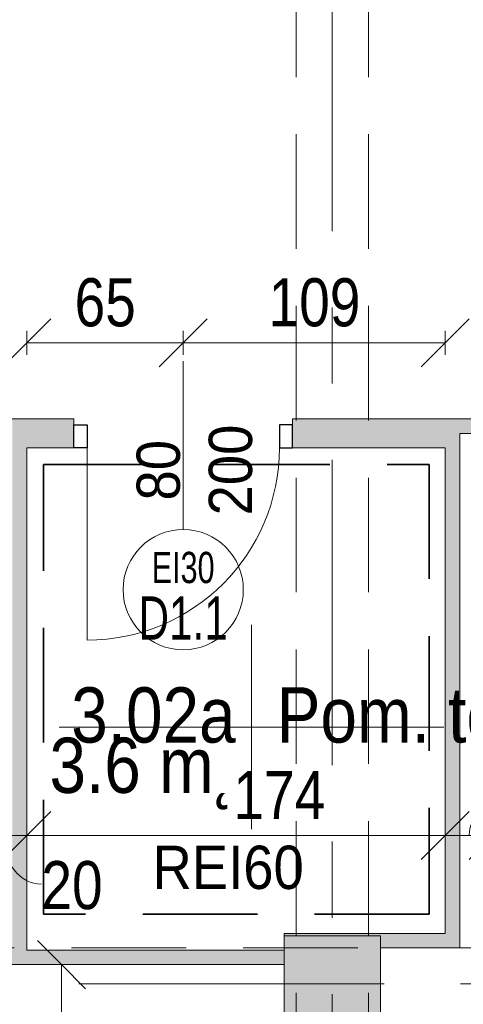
# Model space of a CAD drawing. Header units: centimetres. Extents: x -1737 to 22393, y -8842 to 3838.
# Tile 52 of 174: x -143 to 42, y 880 to 1289. Entities that reach past the tile are written whole.
import ezdxf

# ---------------------------------------------------------------- set-up
doc = ezdxf.new("R2010")
doc.units = ezdxf.units.CM
for name, pattern in [('Hidden', [71.4375, 47.625, -23.8125]), ('Oś', [222.25, 127, -31.75, 31.75, -31.75]), ('Ukryte', [71.438, 47.625, -23.813])]:
    doc.linetypes.add(name, pattern=pattern)
for name, color, linetype, lineweight in [('A-ANNO-DIMS', 211, 'Continuous', 13), ('A-ANNO-DIMS-100', 211, 'Continuous', 13), ('A-ANNO-NOTE', 131, 'Continuous', 13), ('A-AREA-IDEN', 2, 'Continuous', 13), ('A-DETL', 90, 'Continuous', 9), ('A-DETL-GENF', 92, 'Continuous', 9), ('A-DETL-HDLN', 90, 'Ukryte', 9), ('A-DETL-MEDM', 33, 'Continuous', 13), ('A-DOOR', 31, 'Continuous', 13), ('A-WALL', 113, 'Continuous', 13), ('A-WALL-PATT', 111, 'Continuous', 13), ('G-ANNO-TEXT', 231, 'Continuous', 13), ('S-COLS', 52, 'Continuous', 13), ('S-GRID', 1, 'Continuous', 13)]:
    doc.layers.add(name, color=color, linetype=linetype, lineweight=lineweight)
doc.styles.add('Arial', font='arial.ttf', dxfattribs={"width": 0.9, "height": 18})
doc.styles.add('Arial Narrow_2', font='ARIALN.TTF', dxfattribs={"height": 20})
doc.styles.add('Arial_2', font='arial.ttf', dxfattribs={"width": 0.7, "height": 13})
doc.styles.add('Arial_3', font='arial.ttf', dxfattribs={"width": 0.7, "height": 18})
doc.styles.add('Arial_7', font='arial.ttf', dxfattribs={"width": 0.85, "height": 23})
doc.dimstyles.new('Diagonal_1_100__0__wewnętrzne', dxfattribs={"dimscale": 30.48, "dimtxt": 20.468619, "dimasz": 0.656168, "dimexe": 0.164042, "dimexo": 0.0625, "dimgap": 0.032808, "dimtad": 1, "dimdec": 0, "dimdsep": 46, "dimtxsty": 'Arial Narrow_2', "dimblk1": 'OBLIQUE', "dimblk2": 'OBLIQUE', "dimsah": 1, "dimcen": 0.09, "dimazin": 0, "dimtfac": 1, "dimtdec": 4, "dimtix": 1, "dimtmove": 0, "dimatfit": 3, "dimfxl": 0, "dimtvp": 1, "dimtolj": 1, "dimtzin": 0, "dimarcsym": 0})
doc.dimstyles.new('Diagonal_1_100__0__wewnętrzne_1', dxfattribs={"dimscale": 30.48, "dimtxt": 20.468619, "dimasz": 0.656168, "dimexe": 0.164042, "dimexo": 0.0625, "dimgap": 0.032808, "dimtad": 1, "dimdec": 0, "dimdsep": 46, "dimtxsty": 'Arial Narrow_2', "dimblk1": 'OBLIQUE', "dimblk2": 'OBLIQUE', "dimsah": 1, "dimcen": 0.09, "dimazin": 0, "dimtfac": 1, "dimtdec": 4, "dimtix": 1, "dimtmove": 1, "dimatfit": 3, "dimfxl": 0, "dimtvp": 1, "dimtolj": 1, "dimtzin": 0, "dimarcsym": 0})
doc.dimstyles.new('Diagonal_1_100__0__wewnętrzne_2', dxfattribs={"dimscale": 30.48, "dimtxt": 20.468619, "dimasz": 0.656168, "dimexe": 0.164042, "dimexo": 0.0625, "dimgap": 0.032808, "dimtad": 1, "dimdec": 0, "dimdsep": 46, "dimtxsty": 'Arial Narrow_2', "dimblk1": 'OBLIQUE', "dimblk2": 'OBLIQUE', "dimsah": 1, "dimcen": 0.09, "dimazin": 0, "dimtfac": 1, "dimtdec": 4, "dimtix": 1, "dimtmove": 2, "dimatfit": 3, "dimfxl": 0, "dimtvp": 1, "dimtolj": 1, "dimtzin": 0, "dimarcsym": 0})

# ---------------------------------------------------------------- blocks, each defined once
blk = doc.blocks.new('M_Concrete-Square-Column - 400 x 400mm-1512407-3_piętro I __3_90 m_ - stan projektowany')
at = {"layer": 'S-COLS', "lineweight": 9}
blk.add_hatch(color=253, dxfattribs=at).paths.add_polyline_path([(20, -20), (20, 20), (-20, 20), (-20, -20), (11, -20)], flags=0)
for p, q in [((20, 20), (-20, 20)), ((-20, 20), (-20, -20)), ((20, -20), (20, 20)), ((-20, -20), (20, -20))]:
    blk.add_line(p, q, dxfattribs=at)
blk = doc.blocks.new('DRZWI 1S - automatyczna etykieta - Drzwi 80 _PPOŻ EI30_-2261986-3_piętro I __3_90 m_ - stan projektowany')
at = {"layer": 'A-DETL-GENF'}
for p, q in [((-45.5, 6), (-45.5, -3.5)), ((-40, 6), (-45.5, 6)), ((-40, -3.5), (-40, 6)), ((45.5, 6), (40, 6)), ((40, 6), (40, -3.5)), ((45.5, -3.5), (45.5, 6)), ((-45.5, -3.5), (-40, -3.5)), ((40, -3.5), (45.5, -3.5))]:
    blk.add_line(p, q, dxfattribs=at)
at = {"layer": 'A-DETL-MEDM', "lineweight": 25}
for p, q in [((-40, 6), (-45.5, 6)), ((-45.5, 6), (-45.5, -3.5)), ((-40, -3.5), (-40, 6)), ((40, -3.5), (40, 6)), ((40, 6), (45.5, 6)), ((45.5, 6), (45.5, -3.5)), ((-45.5, -3.5), (-40, -3.5)), ((45.5, -3.5), (40, -3.5))]:
    blk.add_line(p, q, dxfattribs=at)
at = {"layer": 'A-DOOR'}
blk.add_line((40, 6), (40, 86), dxfattribs=at)
blk.add_arc((40, 6), 80, 90, 180, dxfattribs=at)
blk = doc.blocks.new('DIMBLOCK48-3_piętro I __3_90 m_ - stan projektowany')
at = {"layer": 'A-ANNO-DIMS-100', "transparency": 16777216}
for p, q in [((-159.62, 950.03), (-149.62, 960.03)), ((-139.62, 950.03), (-129.62, 960.03)), ((-159.62, 955.03), (-159.62, 945.03)), ((-159.62, 950.03), (-159.62, 955.03)), ((-139.62, 955.03), (-139.62, 945.03)), ((-139.62, 950.03), (-139.62, 955.03)), ((-159.62, 950.03), (-169.62, 940.03)), ((-159.62, 950.03), (-139.62, 950.03)), ((-139.62, 950.03), (-149.62, 940.03))]:
    blk.add_line(p, q, dxfattribs=at)
blk.add_ellipse((-133.6, 950.03), major_axis=(0, 20.23), ratio=0.792267, start_param=1.570796, end_param=3.141593, dxfattribs=at)
at = {"layer": 'A-ANNO-DIMS-100', "color": 0, "transparency": 16777216, "insert": (-133.6, 939.41), "char_height": 20, "width": 30.4105, "attachment_point": 1, "line_spacing_factor": 0.974696, "style": 'Arial Narrow_2'}
blk.add_mtext('20', dxfattribs=at)
blk = doc.blocks.new('_Oblique')
at = {"color": 0, "linetype": 'ByBlock', "lineweight": -2}
blk.add_line((-0.5, -0.5), (0.5, 0.5), dxfattribs=at)
blk = doc.blocks.new('DIMBLOCK49-3_piętro I __3_90 m_ - stan projektowany')
at = {"layer": 'A-ANNO-DIMS-100', "transparency": 16777216}
for p, q in [((-139.62, 950.03), (-129.62, 960.03)), ((34.38, 950.03), (44.38, 960.03)), ((-139.62, 955.03), (-139.62, 945.03)), ((-139.62, 950.03), (-139.62, 955.03)), ((34.38, 955.03), (34.38, 945.03)), ((34.38, 950.03), (34.38, 955.03)), ((-139.62, 950.03), (-149.62, 940.03)), ((-139.62, 950.03), (34.38, 950.03)), ((34.38, 950.03), (24.38, 940.03))]:
    blk.add_line(p, q, dxfattribs=at)
at = {"layer": 'A-ANNO-DIMS-100', "color": 0, "transparency": 16777216, "insert": (-53.76, 976.88), "char_height": 20, "width": 45.6158, "attachment_point": 1, "line_spacing_factor": 0.974696, "style": 'Arial Narrow_2'}
blk.add_mtext('174', dxfattribs=at)
blk = doc.blocks.new('DIMBLOCK50-3_piętro I __3_90 m_ - stan projektowany')
at = {"layer": 'A-ANNO-DIMS-100', "transparency": 16777216}
for p, q in [((34.38, 950.03), (44.38, 960.03)), ((54.38, 950.03), (64.38, 960.03)), ((34.38, 955.03), (34.38, 945.03)), ((34.38, 950.03), (34.38, 955.03)), ((54.38, 955.03), (54.38, 945.03)), ((54.38, 950.03), (54.38, 955.03)), ((34.38, 950.03), (24.38, 940.03)), ((34.38, 950.03), (54.38, 950.03)), ((54.38, 950.03), (44.38, 940.03))]:
    blk.add_line(p, q, dxfattribs=at)
blk.add_ellipse((64.22, 950.03), major_axis=(19.84, 0), ratio=0.869016, start_param=1.570796, end_param=3.141593, dxfattribs=at)
at = {"layer": 'A-ANNO-DIMS-100', "color": 0, "transparency": 16777216, "insert": (64.22, 976.88), "char_height": 20, "width": 30.4105, "attachment_point": 1, "line_spacing_factor": 0.974696, "style": 'Arial Narrow_2'}
blk.add_mtext('20', dxfattribs=at)
blk = doc.blocks.new('METKA_POMIESZCZENIA2 - Rozbudowana krótka - bez ramki-2403173-3_piętro I __3_90 m_ - stan projektowany')
at = {"layer": 'A-AREA-IDEN'}
for p, q in [((0, 0.425), (0, 0)), ((0.0976, 0), (-0.8, 0)), ((-0.8, 0), (0.8, 0)), ((0, 0), (0, -0.425))]:
    blk.add_line(p, q, dxfattribs=at)
blk = doc.blocks.new('DIMBLOCK246-3_piętro I __3_90 m_ - stan projektowany')
at = {"layer": 'A-ANNO-DIMS-100', "transparency": 16777216}
for p, q in [((-125.27, 896.33), (-135.27, 906.33)), ((-130.27, 896.33), (-120.27, 896.33)), ((-125.27, 896.33), (-130.27, 896.33)), ((-125.27, 746.79), (-125.27, 896.33)), ((-125.27, 896.33), (-115.27, 886.33)), ((-125.27, 746.79), (-135.27, 756.79)), ((-120.27, 746.79), (-130.27, 746.79)), ((-125.27, 746.79), (-115.27, 736.79)), ((-125.27, 746.79), (-120.27, 746.79))]:
    blk.add_line(p, q, dxfattribs=at)
at = {"layer": 'A-ANNO-DIMS-100', "color": 0, "transparency": 16777216, "insert": (-152.12, 802.55), "char_height": 20, "width": 45.6158, "attachment_point": 1, "rotation": 90, "line_spacing_factor": 0.974696, "style": 'Arial Narrow_2'}
blk.add_mtext('150', dxfattribs=at)
blk = doc.blocks.new('DIMBLOCK256-3_piętro I __3_90 m_ - stan projektowany')
at = {"layer": 'A-ANNO-DIMS-100', "transparency": 16777216}
for p, q in [((-74.62, 1155.03), (-64.62, 1165.03)), ((34.38, 1155.03), (44.38, 1165.03)), ((-74.62, 1150.03), (-74.62, 1160.03)), ((34.38, 1150.03), (34.38, 1160.03)), ((-74.62, 1155.03), (-84.62, 1145.03)), ((34.38, 1155.03), (-74.62, 1155.03)), ((-74.62, 1155.03), (-74.62, 1150.03)), ((34.38, 1155.03), (24.38, 1145.03)), ((34.38, 1155.03), (34.38, 1150.03))]:
    blk.add_line(p, q, dxfattribs=at)
at = {"layer": 'A-ANNO-DIMS-100', "color": 0, "transparency": 16777216, "insert": (-39.13, 1181.88), "char_height": 20, "width": 45.6158, "attachment_point": 1, "line_spacing_factor": 0.974696, "style": 'Arial Narrow_2'}
blk.add_mtext('109', dxfattribs=at)
blk = doc.blocks.new('DIMBLOCK257-3_piętro I __3_90 m_ - stan projektowany')
at = {"layer": 'A-ANNO-DIMS-100', "transparency": 16777216}
for p, q in [((-139.62, 1155.03), (-129.62, 1165.03)), ((-74.62, 1155.03), (-64.62, 1165.03)), ((-139.62, 1150.03), (-139.62, 1160.03)), ((-74.62, 1150.03), (-74.62, 1160.03)), ((-139.62, 1155.03), (-149.62, 1145.03)), ((-74.62, 1155.03), (-139.62, 1155.03)), ((-139.62, 1155.03), (-139.62, 1150.03)), ((-74.62, 1155.03), (-84.62, 1145.03)), ((-74.62, 1155.03), (-74.62, 1150.03))]:
    blk.add_line(p, q, dxfattribs=at)
at = {"layer": 'A-ANNO-DIMS-100', "color": 0, "transparency": 16777216, "insert": (-119.79, 1181.88), "char_height": 20, "width": 30.4105, "attachment_point": 1, "line_spacing_factor": 0.974696, "style": 'Arial Narrow_2'}
blk.add_mtext('65', dxfattribs=at)

msp = doc.modelspace()

# ---------------------------------------------------------------- hatches: boundary and pattern name
at = {"layer": 'A-WALL-PATT'}
for points in [[(-139.62, 902.33), (-139.62, 1123.33), (-145.62, 1123.33), (-145.62, 902.33)], [(40.38, 903.33), (40.38, 1111.33), (34.38, 1111.33), (34.38, 903.33)], [(7.38, 903.33), (34.38, 903.33), (34.38, 909.33), (-20.62, 909.33), (-20.62, 908.33), (7.38, 908.33)], [(-314.62, 896.33), (-139.62, 896.33), (-139.62, 902.33), (-316.62, 902.33), (-316.62, 896.33)], [(-32.62, 896.33), (-32.62, 902.33), (-139.62, 902.33), (-139.62, 896.33), (-92.69, 896.33)]]:
    msp.add_hatch(color=9, dxfattribs=at).paths.add_polyline_path(points, flags=0)
h = msp.add_hatch(color=9, dxfattribs=at)
h.paths.add_polyline_path([(-139.62, 1111.33), (-120.12, 1111.33), (-120.12, 1123.33), (-139.62, 1123.33), (-139.62, 1120.83)], flags=0)
h.paths.add_polyline_path([(34.38, 1111.33), (40.38, 1111.33), (40.38, 1123.33), (-29.12, 1123.33), (-29.12, 1111.33), (31.88, 1111.33)], flags=0)
h = msp.add_hatch(color=9, dxfattribs=at)
h.paths.add_polyline_path([(54.38, 1117.33), (69.38, 1117.33), (63.38, 1123.33), (40.38, 1123.33), (40.38, 1117.33), (42.38, 1117.33)], flags=0)
h.paths.add_polyline_path([(277.38, 1117.33), (291.38, 1117.33), (291.38, 1123.33), (248.38, 1123.33), (242.38, 1117.33), (245.92, 1117.33)], flags=0)
h = msp.add_hatch(color=9, dxfattribs=at)
h.paths.add_polyline_path([(-32.62, 428.33), (-20.62, 428.33), (-20.62, 868.33), (-32.62, 868.33), (-32.62, 513.82)], flags=0)
h.paths.add_polyline_path([(-20.62, 908.33), (-20.62, 909.33), (-32.62, 909.33), (-32.62, 908.33), (-30.62, 908.33)], flags=0)

# ---------------------------------------------------------------- linework, layer by layer
at = {"layer": 'A-ANNO-NOTE'}
msp.add_line((-74.62, 1147.33), (-74.62, 1077.33), dxfattribs=at)
msp.add_line((-74.62, 1147.33), (-74.62, 1077.33), dxfattribs=at)
msp.add_circle((-74.62, 1052.33), 25, dxfattribs=at)
at = {"layer": 'A-DETL', "linetype": 'Hidden', "lineweight": 35}
for p, q in [((-132.73, 1104.39), (27.68, 1104.39)), ((-132.73, 917.33), (-132.73, 1104.39)), ((27.68, 1104.39), (27.68, 917.33)), ((27.68, 917.33), (-132.73, 917.33))]:
    msp.add_line(p, q, dxfattribs=at)
at = {"layer": 'A-DETL-HDLN'}
for p, q in [((-27.62, 408.33), (-27.62, 2788.33)), ((-27.62, 408.33), (-27.62, 2788.33)), ((2.38, 408.33), (2.38, 2788.33)), ((2.38, 408.33), (2.38, 2788.33)), ((-1192.62, 903.33), (1167.38, 903.33)), ((-1192.62, 903.33), (1167.38, 903.33))]:
    msp.add_line(p, q, dxfattribs=at)
at = {"layer": 'A-WALL', "lineweight": 9}
for p, q in [((-120.12, 1123.33), (-161.12, 1123.33)), ((-120.12, 1120.83), (-120.12, 1123.33)), ((63.38, 1123.33), (-29.12, 1123.33)), ((-29.12, 1123.33), (-29.12, 1120.83)), ((40.38, 903.33), (40.38, 1117.33)), ((40.38, 1117.33), (69.38, 1117.33)), ((-139.62, 902.33), (-139.62, 1111.33)), ((-139.62, 1111.33), (-120.12, 1111.33)), ((-29.12, 1111.33), (34.38, 1111.33)), ((34.38, 1111.33), (34.38, 909.33)), ((-32.62, 909.33), (-32.62, 908.33)), ((34.38, 909.33), (-32.62, 909.33)), ((-32.62, 902.33), (-139.62, 902.33)), ((7.38, 903.33), (40.38, 903.33)), ((-399.62, 896.33), (-32.62, 896.33))]:
    msp.add_line(p, q, dxfattribs=at)
at = {"layer": 'S-GRID', "linetype": 'Oś'}
for p, q in [((-12.62, 2884.27), (-12.62, 27.13)), ((1342.46, 888.33), (-1368.76, 888.33))]:
    msp.add_line(p, q, dxfattribs=at)

# ---------------------------------------------------------------- block references
at = {"layer": 'A-AREA-IDEN', "xscale": 99.99999999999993, "yscale": 99.99999999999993, "zscale": 99.99999999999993}
msp.add_blockref('METKA_POMIESZCZENIA2 - Rozbudowana krótka - bez ramki-2403173-3_piętro I __3_90 m_ - stan projektowany', (-46.18, 995.15), dxfattribs=at)
at = {"layer": 'A-DOOR', "rotation": 180}
msp.add_blockref('DRZWI 1S - automatyczna etykieta - Drzwi 80 _PPOŻ EI30_-2261986-3_piętro I __3_90 m_ - stan projektowany', (-74.62, 1117.33), dxfattribs=at)
at = {"layer": 'S-COLS', "lineweight": 9}
msp.add_blockref('M_Concrete-Square-Column - 400 x 400mm-1512407-3_piętro I __3_90 m_ - stan projektowany', (-12.62, 888.33), dxfattribs=at)

# ---------------------------------------------------------------- texts
at = {"layer": 'A-ANNO-NOTE', "lineweight": 211, "char_height": 18, "attachment_point": 5, "rotation": 90, "line_spacing_factor": 0.936439, "style": 'Arial'}
for s, insert, width in [('\\pt114.3,228.6,342.9,457.2,571.5,685.8,800.1,914.4,1028.7,1143,1257.3,1371.6,1485.9,1600.2,1714.5,1828.8,1943.1,2057.4,2171.7,2286,2400.3,2514.6,2628.9,2743.2,2857.5,2971.8,3086.1,3200.4,3314.7,3429,3543.3,3657.6;200', (-54.86, 1102.09), 38.07), ('\\pt114.3,228.6,342.9,457.2,571.5,685.8,800.1,914.4,1028.7,1143,1257.3,1371.6,1485.9,1600.2,1714.5,1828.8,1943.1,2057.4,2171.7,2286,2400.3,2514.6,2628.9,2743.2,2857.5,2971.8,3086.1,3200.4,3314.7,3429,3543.3,3657.6;200', (-54.86, 1102.09), 38.07), ('\\pt114.3,228.6,342.9,457.2,571.5,685.8,800.1,914.4,1028.7,1143,1257.3,1371.6,1485.9,1600.2,1714.5,1828.8,1943.1,2057.4,2171.7,2286,2400.3,2514.6,2628.9,2743.2,2857.5,2971.8,3086.1,3200.4,3314.7,3429,3543.3,3657.6;80', (-84.86, 1102), 25.65)]:
    msp.add_mtext(s, dxfattribs=dict(at, insert=insert, width=width))
at = {"layer": 'A-ANNO-NOTE', "lineweight": 211, "attachment_point": 5, "line_spacing_factor": 0.936439}
for s, insert, char_height, width, style in [('\\pt88.89998,177.79996,266.69994,355.60005,444.50003,533.40001,622.29999,711.19997,800.09995,889.00006,977.90004,1066.80002,1155.7,1244.59998,1333.49996,1422.39994,1511.30005,1600.20003,1689.10001,1777.99999,1866.89997,1955.79995,2044.70006,2133.60004,2222.50002,2311.4,2400.29998,2489.19996,2578.09994,2667.00005,2755.90003,2844.80001;EI30', (-74.65, 1061.46), 13, 26.39, 'Arial_2'), ('\\pt88.90002,177.80004,266.70006,355.60008,444.49992,533.39994,622.29996,711.19998,800.1,889.00002,977.90004,1066.80006,1155.70008,1244.59992,1333.49994,1422.39996,1511.29998,1600.2,1689.10002,1778.00004,1866.90006,1955.80008,2044.69992,2133.59994,2222.49996,2311.39998,2400.3,2489.20002,2578.10004,2667.00006,2755.90008,2844.79992;D1.1', (-74.65, 1040.51), 18, 37.03, 'Arial_3')]:
    msp.add_mtext(s, dxfattribs=dict(at, insert=insert, char_height=char_height, width=width, style=style))
at = {"layer": 'A-AREA-IDEN', "char_height": 23, "line_spacing_factor": 0.936439, "style": 'Arial_7'}
for s, insert, width, attachment_point in [('\\pt84.99995,169.9999,255.00008,340.00003,424.99998,509.99993,595.00011,680.00006,765.00001,849.99996,934.99991,1020.00009,1105.00004,1189.99999,1274.99994,1359.99989,1445.00007,1530.00002,1614.99997,1699.99992,1785.0001,1870.00005,1955,2039.99995,2124.9999,2210.00008,2295.00003,2379.99998,2464.99993,2550.00011,2635.00006,2720.00001;Pom. tech.', (-35.75, 988.37), 129.285, 7), ('\\pt84.99995,169.9999,255.00008,340.00003,424.99998,509.99993,595.00011,680.00006,765.00001,849.99996,934.99991,1020.00009,1105.00004,1189.99999,1274.99994,1359.99989,1445.00007,1530.00002,1614.99997,1699.99992,1785.0001,1870.00005,1955,2039.99995,2124.9999,2210.00008,2295.00003,2379.99998,2464.99993,2550.00011,2635.00006,2720.00001;3.02a', (-52.84, 988.37), 68, 9), ('\\pt84.99995,169.9999,255.00008,340.00003,424.99998,509.99993,595.00011,680.00006,765.00001,849.99996,934.99991,1020.00009,1105.00004,1189.99999,1274.99994,1359.99989,1445.00007,1530.00002,1614.99997,1699.99992,1785.0001,1870.00005,1955,2039.99995,2124.9999,2210.00008,2295.00003,2379.99998,2464.99993,2550.00011,2635.00006,2720.00001;3.6 m˛', (-52.84, 990.76), 76.5, 3)]:
    msp.add_mtext(s, dxfattribs=dict(at, insert=insert, width=width, attachment_point=attachment_point))
at = {"layer": 'G-ANNO-TEXT', "color": 1, "insert": (-87.36, 945.81), "char_height": 18, "width": 62.5392, "attachment_point": 1, "line_spacing_factor": 0.936439, "style": 'Arial'}
msp.add_mtext('\\pt114.3,228.6,342.9,457.2,571.5,685.8,800.1,914.4,1028.7,1143,1257.3,1371.6,1485.9,1600.2,1714.5,1828.8,1943.1,2057.4,2171.7,2286,2400.3,2514.6,2628.9,2743.2,2857.5,2971.8,3086.1,3200.4,3314.7,3429,3543.3,3657.6;REI60', dxfattribs=at)

# ---------------------------------------------------------------- dimensions: what is measured, and where the dimension line sits
at = {"layer": 'A-ANNO-DIMS'}
for base, p1, p2, angle, override, picture, middle in [((-139.62, 1155.03), (-74.62, 1150.03), (-139.62, 1150.03), 0, {"dimpost": '<>', "dimfxl": 65}, 'DIMBLOCK257-3_piętro I __3_90 m_ - stan projektowany', (-107.12, 1166.24)), ((-74.62, 1155.03), (34.38, 1150.03), (-74.62, 1150.03), 0, {"dimpost": '<>', "dimfxl": 109}, 'DIMBLOCK256-3_piętro I __3_90 m_ - stan projektowany', (-20.12, 1166.24)), ((-125.27, 896.33), (-120.27, 746.79), (-130.27, 896.33), 90, {"dimpost": '<>', "dimfxl": 149.868894}, 'DIMBLOCK246-3_piętro I __3_90 m_ - stan projektowany', (-136.48, 821.56))]:
    dim = msp.add_linear_dim(base=base, p1=p1, p2=p2, angle=angle, dimstyle='Diagonal_1_100__0__wewnętrzne', override=override, dxfattribs=at)
    dim.commit()
    dim.dimension.update_dxf_attribs({"geometry": picture, "text_midpoint": middle})
for base, p1, p2, dimstyle, override, picture, middle in [((34.38, 950.03), (-139.62, 955.03), (34.38, 955.03), 'Diagonal_1_100__0__wewnętrzne_2', {"dimpost": '<>', "dimfxl": 174}, 'DIMBLOCK49-3_piętro I __3_90 m_ - stan projektowany', (-30.95, 963.54)), ((54.38, 950.03), (34.38, 955.03), (54.38, 955.03), 'Diagonal_1_100__0__wewnętrzne_1', {"dimpost": '<>', "dimfxl": 20}, 'DIMBLOCK50-3_piętro I __3_90 m_ - stan projektowany', (79.43, 963.54)), ((-139.62, 950.03), (-159.62, 955.03), (-139.62, 955.03), 'Diagonal_1_100__0__wewnętrzne_1', {"dimpost": '<>', "dimfxl": 20}, 'DIMBLOCK48-3_piętro I __3_90 m_ - stan projektowany', (-118.39, 926.07))]:
    dim = msp.add_linear_dim(base=base, p1=p1, p2=p2, angle=0, dimstyle=dimstyle, override=override, dxfattribs=at)
    dim.commit()
    dim.dimension.update_dxf_attribs({"geometry": picture, "text_midpoint": middle, "dimtype": 160})

doc.saveas('drawing.dxf')
